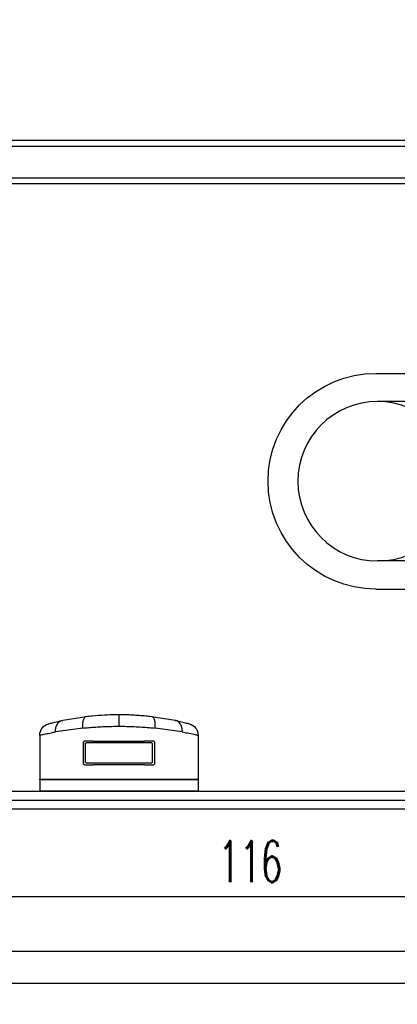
# Model space of a CAD drawing. Header units: centimetres. Extents: x -15121 to 30567, y -60641 to 0.
# Tile 23 of 256: x 2056 to 2120, y -25622 to -25455. Entities that reach past the tile are written whole.
import ezdxf

# ---------------------------------------------------------------- set-up
doc = ezdxf.new("R2010")
doc.units = ezdxf.units.CM
doc.header["$LTSCALE"] = 60
for name, color, linetype in [('AIKA podłoga wc pod meble', 8, 'Continuous'), ('AIKA sanitariaty', 7, 'Continuous'), ('AIKA TYNK', 5, 'Continuous'), ('AIKA widokowe', 7, 'Continuous'), ('AIKA wymiarowanie gnaizdka rzut lobby', 7, 'Continuous'), ('AIKA wymiarowanie wc rzut', 7, 'Continuous'), ('AIKA ŚCIANA', 8, 'Continuous')]:
    doc.layers.add(name, color=color, linetype=linetype)
doc.styles.add('wymiar', font='txt.shx', dxfattribs={"width": 0.6})
doc.dimstyles.new('Dwudziestka', dxfattribs={"dimtxt": 7, "dimasz": 0.7, "dimexe": 5, "dimexo": 0, "dimgap": 2.5, "dimtad": 1, "dimtoh": 1, "dimdec": 3, "dimrnd": 0.5, "dimdsep": 46, "dimtxsty": 'wymiar', "dimblk": 'znacznik', "dimcen": 0, "dimdle": 5, "dimse1": 1, "dimse2": 1, "dimclrd": 256, "dimclre": 256, "dimclrt": 256, "dimadec": 0, "dimazin": 0, "dimtfac": 0.4, "dimtdec": 3, "dimtix": 1, "dimtofl": 0, "dimtmove": 2, "dimatfit": 3, "dimldrblk": 'znacznik', "dimfxl": 1, "dimtolj": 1, "dimarcsym": 0})

# ---------------------------------------------------------------- blocks, each defined once
blk = doc.blocks.new('toaleta top')
at = {"layer": 'AIKA sanitariaty'}
for p, q in [((-18.25, 39.75), (-18.25, 3)), ((-13.5, 31.08), (-13.5, 39.45)), ((13.5, 31.08), (13.5, 39.45)), ((18.25, 39.75), (18.25, 3)), ((-3.85, 26.52), (-3.22, 33.48)), ((-2.22, 34.39), (2.22, 34.39)), ((3.85, 26.52), (3.22, 33.48)), ((-8, 15.44), (-8, 13.44)), ((8, 15.44), (8, 13.44)), ((-7, 14.44), (-9, 14.44)), ((7, 14.44), (9, 14.44)), ((-18.25, 3), (18.25, 3)), ((25, -0.5), (-25, -0.5)), ((-25, -0.5), (-25, -15.5)), ((25, -15.5), (25, -0.5)), ((-25, -15.5), (25, -15.5))]:
    blk.add_line(p, q, dxfattribs=at)
for centre, radius in [((0, 39.45), 13.5), ((-8, 14.44), 1), ((8, 14.44), 1)]:
    blk.add_circle(centre, radius, dxfattribs=at)
for centre, radius, start, end in [((0, 39.75), 18.25, 0, 180), ((-2.22, 33.39), 1, 90, 174.822), ((2.22, 33.39), 1, 5.178, 90), ((0, 31.08), 13.5, 180, 0)]:
    blk.add_arc(centre, radius, start, end, dxfattribs=at)
blk = doc.blocks.new('sl parawan')
at = {"layer": 'AIKA widokowe'}
for p, q in [((57.5, -101.15), (-52.65, -101.15)), ((57.5, -102.15), (-58.15, -102.15)), ((-58.15, -107.45), (57.5, -107.45)), ((-52.65, -108.45), (57.5, -108.45))]:
    blk.add_line(p, q, dxfattribs=at)
blk = doc.blocks.new('sl dozownik papieru rzut')
at = {"layer": 'AIKA sanitariaty'}
for p, q in [((13.4, 0), (-13.4, 0)), ((-13.4, -1.95), (-13.4, 0)), ((13.4, -1.95), (13.4, 0)), ((13.4, -1.95), (-13.4, -1.95)), ((-13.4, -2.05), (13.4, -2.05)), ((-13.4, -9.49), (-13.4, -2.05)), ((-13.35, -2), (13.35, -2)), ((13.4, -9.49), (13.4, -2.05)), ((-6, -4.65), (-6, -8.35)), ((-5.85, -4.5), (-4.39, -4.5)), ((-5.7, -8.05), (-5.7, -4.95)), ((-5.55, -4.8), (5.58, -4.8)), ((4.39, -4.5), (-4.39, -4.5)), ((4.39, -4.5), (5.85, -4.5)), ((5.7, -4.95), (5.7, -8.05)), ((6, -8.35), (6, -4.65)), ((5.55, -8.2), (-5.55, -8.2)), ((-4.39, -8.5), (-5.85, -8.5)), ((-4.39, -8.5), (4.39, -8.5)), ((5.85, -8.5), (4.39, -8.5)), ((-6.13, -10.69), (-10.73, -10.04)), ((0, -13), (0, -11)), ((10.73, -10.04), (6.13, -10.69)), ((-9.5, -12.01), (-5.51, -12.67)), ((5.51, -12.67), (9.5, -12.01))]:
    blk.add_line(p, q, dxfattribs=at)
for centre, radius, start, end in [((-13.35, -1.95), 0.05, 180, 270), ((-13.35, -2.05), 0.05, 90, 180), ((13.35, -1.95), 0.05, 270, 0), ((13.35, -2.05), 0.05, 0, 90), ((-5.85, -4.65), 0.15, 90, 180), ((-5.55, -4.95), 0.15, 90, 180), ((5.55, -4.95), 0.15, 0, 90), ((5.85, -4.65), 0.15, 0, 90), ((-5.55, -8.05), 0.15, 180, 270), ((5.55, -8.05), 0.15, 270, 0), ((-11.4, -9.49), 2, 180, 254.9453), ((-5.85, -8.35), 0.15, 180, 270), ((5.85, -8.35), 0.15, 270, 0), ((11.4, -9.49), 2, 285.0547, 0)]:
    blk.add_arc(centre, radius, start, end, dxfattribs=at)
for points, knots in [([(-13.4, -9.49), (-13.4, -9.49), (-13.32, -9.51), (-12.98, -9.59), (-12.73, -9.64), (-12.12, -9.77), (-11.78, -9.84), (-11.18, -9.96), (-10.96, -10), (-10.73, -10.04)], [719.365815, 719.365815, 719.365815, 719.365815, 741.542046, 741.542046, 763.718271, 763.718271, 782.93566, 782.93566, 792.832229, 792.832229, 792.832229, 792.832229]), ([(10.73, -10.04), (11.04, -9.98), (11.33, -9.93), (12.01, -9.8), (12.37, -9.72), (12.8, -9.63), (12.92, -9.6), (13.13, -9.55), (13.21, -9.54), (13.36, -9.5), (13.4, -9.49), (13.4, -9.49)], [645.89816, 645.89816, 645.89816, 645.89816, 659.198751, 659.198751, 681.041661, 681.041661, 692.345192, 692.345192, 703.648717, 703.648717, 719.365815, 719.365815, 719.365815, 719.365815]), ([(-11.92, -11.42), (-11.92, -11.42), (-11.84, -11.45), (-11.55, -11.52), (-11.32, -11.58), (-10.78, -11.72), (-10.47, -11.79), (-9.94, -11.91), (-9.74, -11.96), (-9.53, -12)], [719.365815, 719.365815, 719.365815, 719.365815, 741.542046, 741.542046, 763.718271, 763.718271, 782.93566, 782.93566, 793.101387, 793.101387, 793.101387, 793.101387]), ([(-10.73, -10.04), (-10.73, -10.04), (-10.73, -10.04), (-10.73, -10.05), (-10.73, -10.05), (-10.73, -10.07), (-10.73, -10.07), (-10.73, -10.09), (-10.73, -10.11), (-10.74, -10.14), (-10.74, -10.17), (-10.74, -10.25), (-10.73, -10.3), (-10.73, -10.45), (-10.71, -10.55), (-10.66, -10.85), (-10.59, -11.03), (-10.4, -11.41), (-10.26, -11.59), (-9.92, -11.86), (-9.73, -11.96), (-9.53, -12)], [-0.008999, -0.008999, -0.008999, -0.008999, 0, 0, 0.195131, 0.195131, 0.390205, 0.390205, 0.780355, 0.780355, 1.560665, 1.560665, 3.121408, 3.121408, 6.243965, 6.243965, 12.498055, 12.498055, 20.307105, 20.307105, 28.11533, 28.11533, 28.11533, 28.11533]), ([(-5.51, -12.67), (-5.63, -12.65), (-5.73, -12.58), (-5.92, -12.35), (-6, -12.19), (-6.11, -11.81), (-6.14, -11.61), (-6.17, -11.16), (-6.16, -10.93), (-6.13, -10.69), (-6.13, -10.69), (-6.13, -10.69)], [0, 0, 0, 0, 7.811334, 7.811334, 15.623566, 15.623566, 22.812435, 22.812435, 29.999926, 29.999926, 30.008028, 30.008028, 30.008028, 30.008028]), ([(-6.13, -10.69), (-5.79, -10.72), (-5.45, -10.76), (-4.32, -10.85), (-3.52, -10.9), (-2.07, -10.97), (-1.42, -10.99), (-0.51, -11), (-0.26, -11), (0, -11)], [665.068332, 665.068332, 665.068332, 665.068332, 674.873359, 674.873359, 696.15174, 696.15174, 712.840829, 712.840829, 719.36757, 719.36757, 719.36757, 719.36757]), ([(0, -11), (0.44, -11), (0.87, -11), (1.74, -10.98), (2.17, -10.96), (3.02, -10.93), (3.45, -10.9), (4.28, -10.85), (4.69, -10.82), (5.45, -10.76), (5.79, -10.72), (6.13, -10.69)], [719.36757, 719.36757, 719.36757, 719.36757, 730.491124, 730.491124, 741.614678, 741.614678, 752.738229, 752.738229, 763.861781, 763.861781, 773.666807, 773.666807, 773.666807, 773.666807]), ([(6.13, -10.69), (6.13, -10.69), (6.13, -10.69), (6.13, -10.7), (6.13, -10.7), (6.14, -10.72), (6.14, -10.73), (6.14, -10.75), (6.14, -10.76), (6.14, -10.81), (6.15, -10.84), (6.15, -10.93), (6.16, -10.98), (6.16, -11.16), (6.16, -11.27), (6.14, -11.61), (6.11, -11.81), (6, -12.19), (5.92, -12.35), (5.73, -12.58), (5.63, -12.65), (5.51, -12.67)], [-0.008087, -0.008087, -0.008087, -0.008087, 0, 0, 0.223897, 0.223897, 0.447699, 0.447699, 0.895311, 0.895311, 1.790581, 1.790581, 3.581414, 3.581414, 7.165142, 7.165142, 14.347918, 14.347918, 22.153528, 22.153528, 29.958241, 29.958241, 29.958241, 29.958241]), ([(10.73, -10.04), (10.73, -10.04), (10.73, -10.04), (10.74, -10.25), (10.73, -10.45), (10.66, -10.85), (10.59, -11.03), (10.4, -11.41), (10.26, -11.59), (9.92, -11.86), (9.73, -11.96), (9.53, -12)], [-0.008936, -0.008936, -0.008936, -0.008936, 0, 0, 6.258249, 6.258249, 12.51788, 12.51788, 20.330205, 20.330205, 28.1424, 28.1424, 28.1424, 28.1424]), ([(9.53, -12), (9.81, -11.94), (10.07, -11.88), (10.69, -11.74), (11, -11.66), (11.38, -11.57), (11.49, -11.54), (11.68, -11.49), (11.75, -11.47), (11.88, -11.44), (11.92, -11.42), (11.92, -11.42)], [645.629, 645.629, 645.629, 645.629, 659.198751, 659.198751, 681.041661, 681.041661, 692.345192, 692.345192, 703.648717, 703.648717, 719.365815, 719.365815, 719.365815, 719.365815]), ([(-9.53, -12), (-9.53, -12), (-9.52, -12), (-9.52, -12), (-9.51, -12), (-9.51, -12), (-9.5, -12.01), (-9.5, -12.01), (-9.5, -12.01), (-9.5, -12.01)], [125.169211, 125.169211, 125.169211, 125.169211, 125.262842, 125.262842, 125.558179, 125.558179, 125.889339, 125.889339, 126.290447, 126.290447, 126.290447, 126.290447]), ([(-5.51, -12.67), (-5.51, -12.67), (-5.51, -12.67), (-5.5, -12.67), (-5.5, -12.67), (-5.5, -12.67)], [25.154736, 25.154736, 25.154736, 25.154736, 25.2068571, 25.2068571, 25.5412471, 25.5412471, 25.5412471, 25.5412471]), ([(-5.5, -12.67), (-5.18, -12.71), (-4.86, -12.74), (-3.85, -12.84), (-3.14, -12.9), (-1.84, -12.97), (-1.26, -12.99), (-0.45, -13), (-0.23, -13), (0, -13)], [664.576978, 664.576978, 664.576978, 664.576978, 674.873359, 674.873359, 696.15174, 696.15174, 712.840829, 712.840829, 719.36757, 719.36757, 719.36757, 719.36757]), ([(0, -13), (0.39, -13), (0.78, -13), (1.55, -12.98), (1.93, -12.96), (2.69, -12.92), (3.07, -12.9), (3.81, -12.84), (4.17, -12.81), (4.86, -12.74), (5.18, -12.71), (5.5, -12.67)], [719.36757, 719.36757, 719.36757, 719.36757, 730.491124, 730.491124, 741.614678, 741.614678, 752.738229, 752.738229, 763.861781, 763.861781, 774.158161, 774.158161, 774.158161, 774.158161]), ([(5.5, -12.67), (5.5, -12.67), (5.5, -12.67), (5.51, -12.67), (5.51, -12.67), (5.51, -12.67)], [0, 0, 0, 0, 0.3582778, 0.3582778, 0.4217256, 0.4217256, 0.4217256, 0.4217256]), ([(9.5, -12.01), (9.5, -12.01), (9.5, -12.01), (9.51, -12), (9.51, -12), (9.52, -12), (9.52, -12), (9.53, -12)], [0, 0, 0, 0, 0.4713843, 0.4713843, 0.7522977, 0.7522977, 0.8768388, 0.8768388, 0.8768388, 0.8768388])]:
    blk.add_open_spline(points, degree=3, knots=knots, dxfattribs=at)
blk = doc.blocks.new('znacznik')
at = {"color": 0}
for points in [[(0, -5), (0, 5)], [(-4, 0), (4, 0)]]:
    blk.add_lwpolyline(points, dxfattribs=at)
at = {"color": 1}
blk.add_lwpolyline([(-2.12, -2.12), (2.12, 2.12)], dxfattribs=at)
blk = doc.blocks.new('*D5873')
at = {"layer": 'AIKA wymiarowanie wc rzut', "lineweight": -2, "transparency": 16777216}
blk.add_line((2152.44, -25603.53), (2037.84, -25603.53), dxfattribs=at)
at = {"layer": 'Defpoints', "color": 0, "transparency": 16777216}
for p in [(2037.14, -25585.7), (2153.14, -25585.7), (2037.14, -25603.53)]:
    blk.add_point(p, dxfattribs=at)
at = {"layer": 'AIKA wymiarowanie wc rzut', "lineweight": -2, "transparency": 16777216, "xscale": 0.7, "yscale": 0.7, "zscale": 0.7, "rotation": 180}
blk.add_blockref('znacznik', (2037.14, -25603.53), dxfattribs=at)
at = {"layer": 'AIKA wymiarowanie wc rzut', "lineweight": -2, "transparency": 16777216, "xscale": 0.7, "yscale": 0.7, "zscale": 0.7}
blk.add_blockref('znacznik', (2153.14, -25603.53), dxfattribs=at)
at = {"layer": 'AIKA wymiarowanie wc rzut', "transparency": 16777216, "insert": (2095.14, -25597.53), "char_height": 7, "attachment_point": 5, "style": 'wymiar'}
blk.add_mtext('\\A1;116', dxfattribs=at)
blk = doc.blocks.new('*D5892')
at = {"layer": 'AIKA wymiarowanie wc rzut', "lineweight": -2, "transparency": 16777216}
blk.add_line((2153.94, -25618.19), (1832.5, -25618.19), dxfattribs=at)
at = {"layer": 'Defpoints', "color": 0, "transparency": 16777216}
for p in [(1831.8, -25580.7), (2154.64, -25588.7), (1831.8, -25618.19)]:
    blk.add_point(p, dxfattribs=at)
at = {"layer": 'AIKA wymiarowanie wc rzut', "lineweight": -2, "transparency": 16777216, "xscale": 0.7, "yscale": 0.7, "zscale": 0.7, "rotation": 180}
blk.add_blockref('znacznik', (1831.8, -25618.19), dxfattribs=at)
at = {"layer": 'AIKA wymiarowanie wc rzut', "lineweight": -2, "transparency": 16777216, "xscale": 0.7, "yscale": 0.7, "zscale": 0.7}
blk.add_blockref('znacznik', (2154.64, -25618.19), dxfattribs=at)
at = {"layer": 'AIKA wymiarowanie wc rzut', "transparency": 16777216, "insert": (1993.22, -25612.19), "char_height": 7, "attachment_point": 5, "style": 'wymiar'}
blk.add_mtext('\\A1;323', dxfattribs=at)

msp = doc.modelspace()

# ---------------------------------------------------------------- linework, layer by layer
at = {"layer": 'AIKA podłoga wc pod meble'}
msp.add_lwpolyline([(2153.1413, -25161.6963), (2153.1413, -25585.6963), (1848.6412, -25585.6963), (1848.6412, -25577.6963), (1834.8045, -25577.6963), (1834.8045, -25268.1963), (1816.8045, -25268.1963), (1816.8045, -25338.6963), (1595.1413, -25338.6963), (1595.1413, -25320.1963), (1573.6413, -25320.1963), (1573.6413, -25161.6963), (1637.1412, -25161.6963), (1637.1412, -25141.6963), (1739.1412, -25141.6963), (1739.1412, -25161.6963), (1816.8045, -25161.6963), (1816.8045, -25168.1963), (1834.8045, -25168.1963), (1834.8045, -25161.6963)], close=True, dxfattribs=at)
at = {"layer": 'AIKA TYNK'}
msp.add_line((2154.6413, -25587.1963), (1847.1412, -25587.1963), dxfattribs=at)
at = {"layer": 'AIKA widokowe'}
msp.add_line((2153.1413, -25585.6963), (1848.6412, -25585.6963), dxfattribs=at)
at = {"layer": 'AIKA wymiarowanie gnaizdka rzut lobby', "color": 8}
msp.add_line((2033.6412, -25612.6963), (3057.6412, -25612.6963), dxfattribs=at)
at = {"layer": 'AIKA ŚCIANA'}
msp.add_line((3033.6412, -25588.6963), (1845.6412, -25588.6963), dxfattribs=at)

# ---------------------------------------------------------------- block references
at = {"layer": 'AIKA sanitariaty', "color": 8, "xscale": -1}
for name, p, rotation in [('toaleta top', (2156.1413, -25533.1853), 89.99999999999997), ('sl dozownik papieru rzut', (2072.901, -25585.6493), 180)]:
    msp.add_blockref(name, p, dxfattribs=dict(at, rotation=rotation))
at = {"layer": 'AIKA widokowe', "color": 8}
msp.add_blockref('sl parawan', (2095.6413, -25374.3953), dxfattribs=at)

# ---------------------------------------------------------------- dimensions: what is measured, and where the dimension line sits
at = {"layer": 'AIKA wymiarowanie wc rzut', "color": 2}
for base, p1, p2, picture, middle in [((1831.8045, -25618.187), (2154.6413, -25588.6963), (1831.8045, -25580.6963), '*D5892', (1993.2229, -25612.187)), ((2037.1413, -25603.5332), (2153.1413, -25585.6963), (2037.1413, -25585.6963), '*D5873', (2095.1413, -25597.5332))]:
    dim = msp.add_linear_dim(base=base, p1=p1, p2=p2, dimstyle='Dwudziestka', dxfattribs=at)
    dim.commit()
    dim.dimension.update_dxf_attribs({"geometry": picture, "text_midpoint": middle})

doc.saveas('drawing.dxf')
